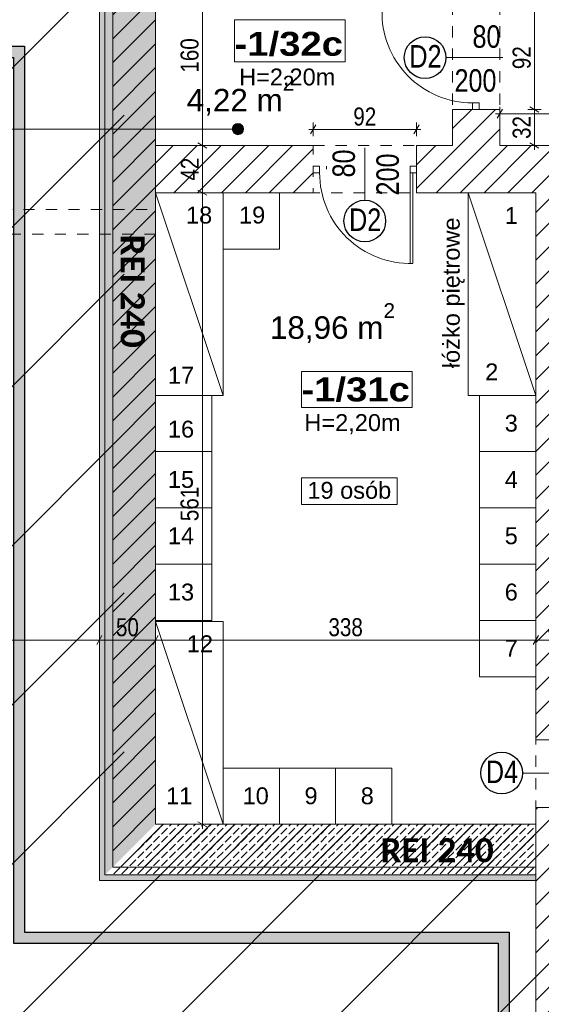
# Model space of a CAD drawing. Header units: centimetres. Extents: x 18292 to 3593338517, y 11794 to 62103.
# Tile 96 of 147: x 1796684131 to 1796684595, y 53985 to 54859. Entities that reach past the tile are written whole.
import ezdxf

# ---------------------------------------------------------------- set-up
doc = ezdxf.new("R2010")
doc.units = ezdxf.units.CM
doc.header["$MEASUREMENT"] = 0
doc.linetypes.add('Dashed-002', pattern=[20, 10, -10])
for name, color, linetype in [('410-Fundamenty', 7, 'Continuous'), ('499-Wymiary i opisy', 7, 'Continuous'), ('__PROJEKTOWANE', 7, 'Continuous'), ('__PROJEKTOWANE_WYPOSAŻENIE', 7, 'Continuous'), ('MF-NR', 7, 'Continuous'), ('MF_KRESKOWANIE', 7, 'Continuous'), ('MF_NR', 7, 'Continuous'), ('MF_OKNA', 7, 'Continuous'), ('MF_przerywana', 7, 'Continuous'), ('MF_SCIANY_KONSTR', 7, 'Continuous'), ('MF_WIDOK', 7, 'Continuous')]:
    doc.layers.add(name, color=color, linetype=linetype)
doc.styles.add('GENERATED_STYLE_2', font='txt')
doc.styles.add('GENERATED_STYLE_4', font='txt')
doc.styles.add('GENERATED_STYLE_5', font='txt')
doc.styles.add('GENERATED_STYLE_8', font='txt')
doc.dimstyles.new('GENERATED_STYLE__1', dxfattribs={"dimtxt": 16, "dimasz": 6.08, "dimexe": 0.18, "dimexo": 0.0625, "dimgap": 0.09, "dimtad": 1, "dimtih": 1, "dimtoh": 1, "dimdec": 0, "dimzin": 0, "dimdsep": 46, "dimtxsty": 'GENERATED_STYLE_4', "dimblk": 'ARROWHEAD_2', "dimblk1": 'ARROWHEAD_2', "dimblk2": 'ARROWHEAD_2', "dimcen": 0.09, "dimse1": 1, "dimse2": 1, "dimclrd": 7, "dimclre": 7, "dimclrt": 7, "dimadec": 0, "dimazin": 0, "dimtfac": 1, "dimtdec": 4, "dimtmove": 0, "dimatfit": 3, "dimfxl": 0, "dimtolj": 1, "dimtzin": 0, "dimarcsym": 0})
doc.dimstyles.new('GENERATED_STYLE__2', dxfattribs={"dimtxt": 16, "dimasz": 6.08, "dimexe": 0.18, "dimexo": 0.0625, "dimgap": 0.09, "dimtad": 1, "dimtih": 1, "dimtoh": 1, "dimdec": 0, "dimzin": 0, "dimdsep": 46, "dimtxsty": 'GENERATED_STYLE_4', "dimblk": 'ARROWHEAD_2', "dimblk1": 'ARROWHEAD_2', "dimblk2": 'ARROWHEAD_2', "dimcen": 0.09, "dimse1": 1, "dimse2": 1, "dimclrd": 7, "dimclre": 7, "dimclrt": 7, "dimadec": 0, "dimazin": 0, "dimtfac": 1, "dimtdec": 4, "dimtmove": 2, "dimatfit": 3, "dimfxl": 0, "dimtolj": 1, "dimtzin": 0, "dimarcsym": 0})
doc.dimstyles.new('GENERATED_STYLE__3', dxfattribs={"dimtxt": 16, "dimasz": 6.08, "dimexe": 0.18, "dimexo": 0.0625, "dimgap": 0.09, "dimtad": 1, "dimdec": 0, "dimzin": 0, "dimdsep": 46, "dimtxsty": 'GENERATED_STYLE_4', "dimblk": 'ARROWHEAD_2', "dimblk1": 'ARROWHEAD_2', "dimblk2": 'ARROWHEAD_2', "dimcen": 0.09, "dimse1": 1, "dimse2": 1, "dimclrd": 7, "dimclre": 7, "dimclrt": 7, "dimadec": 0, "dimazin": 0, "dimtfac": 1, "dimtdec": 4, "dimtmove": 2, "dimatfit": 3, "dimfxl": 0, "dimtolj": 1, "dimtzin": 0, "dimarcsym": 0})
doc.dimstyles.new('GENERATED_STYLE__4', dxfattribs={"dimtxt": 16, "dimasz": 6.08, "dimexe": 0.18, "dimexo": 0.0625, "dimgap": 0.09, "dimtad": 1, "dimdec": 0, "dimzin": 0, "dimdsep": 46, "dimtxsty": 'GENERATED_STYLE_4', "dimblk": 'ARROWHEAD_2', "dimblk1": 'ARROWHEAD_2', "dimblk2": 'ARROWHEAD_2', "dimcen": 0.09, "dimse1": 1, "dimse2": 1, "dimclrd": 7, "dimclre": 7, "dimclrt": 7, "dimadec": 0, "dimazin": 0, "dimtfac": 1, "dimtdec": 4, "dimtmove": 0, "dimatfit": 3, "dimfxl": 0, "dimtolj": 1, "dimtzin": 0, "dimarcsym": 0})
pattern_1 = [(45, (1801523908.342, 3898003.605), (-10.606601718, 10.606601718), [])]
pattern_2 = [(90, (1801523908.3422, 3898003.6053), (-3.4641016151, 0), [2, -4]), (90, (1801523906.6102, 3898006.6053), (-3.4641016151, 0), [2, -4]), (150, (1801523908.3422, 3898005.6053), (1.7320508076, 3), [2, -4]), (150, (1801523904.878, 3898005.6053), (1.7320508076, 3), [2, -4]), (210, (1801523908.3422, 3898003.6053), (-1.7320508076, 3), [2, -4]), (210, (1801523904.878, 3898003.6053), (-1.7320508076, 3), [2, -4])]
pattern_3 = [(45, (1801523908.342, 3898003.605), (-7.071067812, 7.071067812), [7.5, -2.5]), (45, (1801523908.342, 3898010.676), (-7.071067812, 7.071067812), [7.5, -2.5])]

# ---------------------------------------------------------------- blocks, each defined once
blk = doc.blocks.new('*D603', base_point=(1801523908.34, 3898003.61))
at = {"layer": '499-Wymiary i opisy', "color": 7, "linetype": 'Continuous', "lineweight": 13}
for p, q in [((1796684289.65, 54707.8), (1796684297.65, 54703.18)), ((1796684299.65, 54705.49), (1796684287.65, 54705.49)), ((1796684293.65, 54144.49), (1796684293.65, 54705.49)), ((1796684289.65, 54146.8), (1796684297.65, 54142.18)), ((1796684299.65, 54144.49), (1796684287.65, 54144.49)), ((1796684293.65, 54140.58), (1796684293.65, 54144.49))]:
    blk.add_line(p, q, dxfattribs=at)
at = {"layer": '499-Wymiary i opisy', "color": 7, "lineweight": 13, "insert": (1796684290.45, 54413.75), "char_height": 16, "attachment_point": 7, "rotation": 90, "style": 'GENERATED_STYLE_4'}
blk.add_mtext('\\A1;{\\pql;\\fArial Narrow|b0|i0|c238|p34;561}', dxfattribs=at)
blk = doc.blocks.new('ARROWHEAD_2')
at = {"color": 0, "linetype": 'Continuous', "lineweight": 0}
for p, q in [((0, 0), (-1, 0)), ((-0.38, -0.66), (0.38, 0.66))]:
    blk.add_line(p, q, dxfattribs=at)
blk = doc.blocks.new('*D604', base_point=(1801523908.34, 3898003.61))
at = {"layer": '499-Wymiary i opisy', "color": 7, "linetype": 'Continuous', "lineweight": 13}
for p, q in [((1796684299.65, 54747.49), (1796684287.65, 54747.49)), ((1796684289.65, 54749.8), (1796684297.65, 54745.18)), ((1796684293.65, 54705.49), (1796684293.65, 54747.49)), ((1796684289.65, 54707.8), (1796684297.65, 54703.18)), ((1796684299.65, 54705.49), (1796684287.65, 54705.49))]:
    blk.add_line(p, q, dxfattribs=at)
at = {"layer": '499-Wymiary i opisy', "color": 7, "lineweight": 13, "insert": (1796684290.45, 54716.25), "char_height": 16, "attachment_point": 7, "rotation": 90, "style": 'GENERATED_STYLE_4'}
blk.add_mtext('\\A1;{\\pql;\\fArial Narrow|b0|i0|c238|p34;42}', dxfattribs=at)
blk = doc.blocks.new('*D605', base_point=(1801523908.34, 3898003.61))
at = {"layer": '499-Wymiary i opisy', "color": 7, "linetype": 'Continuous', "lineweight": 13}
for p, q in [((1796684289.65, 54909.8), (1796684297.65, 54905.18)), ((1796684299.65, 54907.49), (1796684287.65, 54907.49)), ((1796684293.65, 54747.49), (1796684293.65, 54907.49)), ((1796684299.65, 54747.49), (1796684287.65, 54747.49)), ((1796684289.65, 54749.8), (1796684297.65, 54745.18))]:
    blk.add_line(p, q, dxfattribs=at)
at = {"layer": '499-Wymiary i opisy', "color": 7, "lineweight": 13, "insert": (1796684290.45, 54812.13), "char_height": 16, "attachment_point": 7, "rotation": 90, "style": 'GENERATED_STYLE_4'}
blk.add_mtext('\\A1;{\\pql;\\fArial Narrow|b0|i0|c238|p34;160}', dxfattribs=at)
blk = doc.blocks.new('*D619', base_point=(1801523908.34, 3898003.61))
at = {"layer": '499-Wymiary i opisy', "color": 7, "linetype": 'Continuous', "lineweight": 13}
for p, q in [((1796684518.37, 55639.09), (1796684513.75, 55631.09)), ((1796684516.06, 55629.09), (1796684516.06, 55641.09)), ((1796684516.06, 55635.09), (1796684558.06, 55635.09)), ((1796684560.37, 55639.09), (1796684555.75, 55631.09)), ((1796684558.06, 55629.09), (1796684558.06, 55641.09))]:
    blk.add_line(p, q, dxfattribs=at)
at = {"layer": '499-Wymiary i opisy', "color": 7, "lineweight": 13, "insert": (1796684526.82, 55638.29), "char_height": 16, "attachment_point": 7, "style": 'GENERATED_STYLE_4'}
blk.add_mtext('\\A1;{\\pql;\\fArial Narrow|b0|i0|c238|p34;42}', dxfattribs=at)
blk = doc.blocks.new('*D620', base_point=(1801523908.34, 3898003.61))
at = {"layer": '499-Wymiary i opisy', "color": 7, "linetype": 'Continuous', "lineweight": 13}
for p, q in [((1796684560.37, 55639.09), (1796684555.75, 55631.09)), ((1796684558.06, 55629.09), (1796684558.06, 55641.09)), ((1796684558.06, 55635.09), (1796684735.06, 55635.09)), ((1796684737.37, 55639.09), (1796684732.75, 55631.09)), ((1796684735.06, 55629.09), (1796684735.06, 55641.09))]:
    blk.add_line(p, q, dxfattribs=at)
at = {"layer": '499-Wymiary i opisy', "color": 7, "lineweight": 13, "insert": (1796684597.18, 55638.29), "char_height": 16, "attachment_point": 7, "style": 'GENERATED_STYLE_4'}
blk.add_mtext('\\A1;{\\pql;\\fArial Narrow|b0|i0|c238|p34;177}', dxfattribs=at)
blk = doc.blocks.new('*D694', base_point=(1801523908.34, 3898003.61))
at = {"layer": '499-Wymiary i opisy', "color": 7, "linetype": 'Continuous', "lineweight": 13}
for p, q in [((1796684594.88, 54779.49), (1796684582.88, 54779.49)), ((1796684584.88, 54781.8), (1796684592.88, 54777.18)), ((1796684588.88, 54747.49), (1796684588.88, 54779.49)), ((1796684594.88, 54747.49), (1796684582.88, 54747.49)), ((1796684584.88, 54749.8), (1796684592.88, 54745.18)), ((1796684588.88, 54743.58), (1796684588.88, 54747.49))]:
    blk.add_line(p, q, dxfattribs=at)
at = {"layer": '499-Wymiary i opisy', "color": 7, "lineweight": 13, "insert": (1796684585.68, 54753.25), "char_height": 16, "attachment_point": 7, "rotation": 90, "style": 'GENERATED_STYLE_4'}
blk.add_mtext('\\A1;{\\pql;\\fArial Narrow|b0|i0|c238|p34;32}', dxfattribs=at)
blk = doc.blocks.new('*D695', base_point=(1801523908.34, 3898003.61))
at = {"layer": '499-Wymiary i opisy', "color": 7, "linetype": 'Continuous', "lineweight": 13}
for p, q in [((1796684584.88, 54873.8), (1796684592.88, 54869.18)), ((1796684594.88, 54871.49), (1796684582.88, 54871.49)), ((1796684588.88, 54779.49), (1796684588.88, 54871.49)), ((1796684594.88, 54779.49), (1796684582.88, 54779.49)), ((1796684584.88, 54781.8), (1796684592.88, 54777.18))]:
    blk.add_line(p, q, dxfattribs=at)
at = {"layer": '499-Wymiary i opisy', "color": 7, "lineweight": 13, "insert": (1796684585.68, 54815.25), "char_height": 16, "attachment_point": 7, "rotation": 90, "style": 'GENERATED_STYLE_4'}
blk.add_mtext('\\A1;{\\pql;\\fArial Narrow|b0|i0|c238|p34;92}', dxfattribs=at)
blk = doc.blocks.new('*D701', base_point=(1801523908.34, 3898003.61))
at = {"layer": '499-Wymiary i opisy', "color": 7, "linetype": 'Continuous', "lineweight": 13}
for p, q in [((1796684560.37, 54779.67), (1796684555.75, 54771.67)), ((1796684558.06, 54769.67), (1796684558.06, 54781.67)), ((1796684835.37, 54779.67), (1796684830.75, 54771.67)), ((1796684833.06, 54769.67), (1796684833.06, 54781.67)), ((1796684554.14, 54775.67), (1796684558.06, 54775.67)), ((1796684558.06, 54775.67), (1796684833.06, 54775.67))]:
    blk.add_line(p, q, dxfattribs=at)
at = {"layer": '499-Wymiary i opisy', "color": 7, "lineweight": 13, "insert": (1796684680.2, 54778.87), "char_height": 16, "attachment_point": 7, "style": 'GENERATED_STYLE_4'}
blk.add_mtext('\\A1;{\\pql;\\fArial Narrow|b0|i0|c238|p34;275}', dxfattribs=at)
blk = doc.blocks.new('*D705', base_point=(1801523908.34, 3898003.61))
at = {"layer": '499-Wymiary i opisy', "color": 7, "linetype": 'Continuous', "lineweight": 13}
for p, q in [((1796684392.06, 54755.77), (1796684392.06, 54767.77)), ((1796684484.06, 54755.77), (1796684484.06, 54767.77)), ((1796684388.14, 54761.77), (1796684392.06, 54761.77)), ((1796684394.37, 54765.77), (1796684389.75, 54757.77)), ((1796684392.06, 54761.77), (1796684484.06, 54761.77)), ((1796684481.75, 54757.77), (1796684486.37, 54765.77)), ((1796684484.06, 54761.77), (1796684487.97, 54761.77))]:
    blk.add_line(p, q, dxfattribs=at)
at = {"layer": '499-Wymiary i opisy', "color": 7, "lineweight": 13, "insert": (1796684427.82, 54764.97), "char_height": 16, "attachment_point": 7, "style": 'GENERATED_STYLE_4'}
blk.add_mtext('\\A1;{\\pql;\\fArial Narrow|b0|i0|c238|p34;92}', dxfattribs=at)
blk = doc.blocks.new('*D761', base_point=(1801523908.34, 3898003.61))
at = {"layer": '499-Wymiary i opisy', "color": 7, "linetype": 'Continuous', "lineweight": 13}
for p, q in [((1796683802.06, 54302.15), (1796683802.06, 54314.15)), ((1796684202.06, 54302.15), (1796684202.06, 54314.15)), ((1796683804.37, 54312.15), (1796683799.75, 54304.15)), ((1796683802.06, 54308.15), (1796684202.06, 54308.15)), ((1796684204.37, 54312.15), (1796684199.75, 54304.15))]:
    blk.add_line(p, q, dxfattribs=at)
at = {"layer": '499-Wymiary i opisy', "color": 7, "lineweight": 13, "char_height": 16, "attachment_point": 7, "style": 'GENERATED_STYLE_4'}
for s, insert in [('\\A1;{\\pql;\\fArial Narrow|b0|i0|c238|p34;24}', (1796683804.37, 54311.35)), ('\\A1;{\\pql;\\fArial Narrow|b0|i0|c238|p34;400}', (1796683996.94, 54311.35))]:
    blk.add_mtext(s, dxfattribs=dict(at, insert=insert))
blk = doc.blocks.new('*D762', base_point=(1801523908.34, 3898003.61))
at = {"layer": '499-Wymiary i opisy', "color": 7, "linetype": 'Continuous', "lineweight": 13}
for p, q in [((1796684202.06, 54302.15), (1796684202.06, 54314.15)), ((1796684252.06, 54302.15), (1796684252.06, 54314.15)), ((1796684204.37, 54312.15), (1796684199.75, 54304.15)), ((1796684202.06, 54308.15), (1796684252.06, 54308.15)), ((1796684254.37, 54312.15), (1796684249.75, 54304.15))]:
    blk.add_line(p, q, dxfattribs=at)
at = {"layer": '499-Wymiary i opisy', "color": 7, "lineweight": 13, "insert": (1796684216.82, 54311.35), "char_height": 16, "attachment_point": 7, "style": 'GENERATED_STYLE_4'}
blk.add_mtext('\\A1;{\\pql;\\fArial Narrow|b0|i0|c238|p34;50}', dxfattribs=at)
blk = doc.blocks.new('*D763', base_point=(1801523908.34, 3898003.61))
at = {"layer": '499-Wymiary i opisy', "color": 7, "linetype": 'Continuous', "lineweight": 13}
for p, q in [((1796684252.06, 54302.15), (1796684252.06, 54314.15)), ((1796684590.06, 54302.15), (1796684590.06, 54314.15)), ((1796684254.37, 54312.15), (1796684249.75, 54304.15)), ((1796684252.06, 54308.15), (1796684590.06, 54308.15)), ((1796684592.37, 54312.15), (1796684587.75, 54304.15))]:
    blk.add_line(p, q, dxfattribs=at)
at = {"layer": '499-Wymiary i opisy', "color": 7, "lineweight": 13, "insert": (1796684405.7, 54311.35), "char_height": 16, "attachment_point": 7, "style": 'GENERATED_STYLE_4'}
blk.add_mtext('\\A1;{\\pql;\\fArial Narrow|b0|i0|c238|p34;338}', dxfattribs=at)
blk = doc.blocks.new('*D764', base_point=(1801523908.34, 3898003.61))
at = {"layer": '499-Wymiary i opisy', "color": 7, "linetype": 'Continuous', "lineweight": 13}
for p, q in [((1796684590.06, 54302.15), (1796684590.06, 54314.15)), ((1796684632.06, 54302.15), (1796684632.06, 54314.15)), ((1796684592.37, 54312.15), (1796684587.75, 54304.15)), ((1796684590.06, 54308.15), (1796684632.06, 54308.15)), ((1796684634.37, 54312.15), (1796684629.75, 54304.15))]:
    blk.add_line(p, q, dxfattribs=at)
at = {"layer": '499-Wymiary i opisy', "color": 7, "lineweight": 13, "insert": (1796684600.82, 54311.35), "char_height": 16, "attachment_point": 7, "style": 'GENERATED_STYLE_4'}
blk.add_mtext('\\A1;{\\pql;\\fArial Narrow|b0|i0|c238|p34;42}', dxfattribs=at)
blk = doc.blocks.new('*D782', base_point=(1801523908.34, 3898003.61))
at = {"layer": '499-Wymiary i opisy', "color": 7, "linetype": 'Continuous', "lineweight": 13}
for p, q in [((1796684518.37, 55007.95), (1796684513.75, 54999.95)), ((1796684516.06, 54997.95), (1796684516.06, 55009.95)), ((1796684516.06, 55003.95), (1796684558.06, 55003.95)), ((1796684560.37, 55007.95), (1796684555.75, 54999.95)), ((1796684558.06, 54997.95), (1796684558.06, 55009.95))]:
    blk.add_line(p, q, dxfattribs=at)
at = {"layer": '499-Wymiary i opisy', "color": 7, "lineweight": 13, "insert": (1796684526.82, 55007.15), "char_height": 16, "attachment_point": 7, "style": 'GENERATED_STYLE_4'}
blk.add_mtext('\\A1;{\\pql;\\fArial Narrow|b0|i0|c238|p34;42}', dxfattribs=at)
blk = doc.blocks.new('*D783', base_point=(1801523908.34, 3898003.61))
at = {"layer": '499-Wymiary i opisy', "color": 7, "linetype": 'Continuous', "lineweight": 13}
for p, q in [((1796684560.37, 55007.95), (1796684555.75, 54999.95)), ((1796684558.06, 54997.95), (1796684558.06, 55009.95)), ((1796684558.06, 55003.95), (1796685115.06, 55003.95)), ((1796685117.37, 55007.95), (1796685112.75, 54999.95)), ((1796685115.06, 54997.95), (1796685115.06, 55009.95))]:
    blk.add_line(p, q, dxfattribs=at)
at = {"layer": '499-Wymiary i opisy', "color": 7, "lineweight": 13, "insert": (1796684821.2, 55007.15), "char_height": 16, "attachment_point": 7, "style": 'GENERATED_STYLE_4'}
blk.add_mtext('\\A1;{\\pql;\\fArial Narrow|b0|i0|c238|p34;557}', dxfattribs=at)
blk = doc.blocks.new('*D811', base_point=(1801523908.34, 3898003.61))
at = {"layer": '499-Wymiary i opisy', "color": 7, "linetype": 'Continuous', "lineweight": 13}
for p, q in [((1796683746.15, 54374.67), (1796683754.15, 54370.05)), ((1796683756.15, 54372.36), (1796683744.15, 54372.36)), ((1796683750.15, 54094.49), (1796683750.15, 54372.36)), ((1796683756.15, 54094.49), (1796683744.15, 54094.49)), ((1796683746.15, 54096.8), (1796683754.15, 54092.18)), ((1796683750.15, 54090.58), (1796683750.15, 54094.49))]:
    blk.add_line(p, q, dxfattribs=at)
at = {"layer": '499-Wymiary i opisy', "color": 7, "lineweight": 13, "insert": (1796683746.95, 54218.06), "char_height": 16, "attachment_point": 7, "rotation": 90, "style": 'GENERATED_STYLE_4'}
blk.add_mtext('\\A1;{\\pql;\\fArial Narrow|b0|i0|c238|p34;278}', dxfattribs=at)

msp = doc.modelspace()

# ---------------------------------------------------------------- hatches: boundary and pattern name
at = {"layer": '410-Fundamenty', "linetype": 'Continuous', "lineweight": 0, "true_color": 0x000000}
h = msp.add_hatch(dxfattribs=at)
h.set_pattern_fill('beton_000c', color=18, style=0, pattern_type=2)
h.set_pattern_definition(pattern_3)
h.paths.add_polyline_path([(1796684227.06, 54920.49), (1796684227.06, 54119.49), (1796684252.06, 54144.49), (1796684252.06, 54945.49)])
h = msp.add_hatch(dxfattribs=at)
h.set_pattern_fill('beton_000c', color=18, style=0, pattern_type=2)
h.set_pattern_definition(pattern_3)
h.paths.add_polyline_path([(1796684222.06, 54915.49), (1796684222.06, 54114.49), (1796684227.06, 54119.49), (1796684227.06, 54920.49)])
h = msp.add_hatch(dxfattribs=at)
h.set_pattern_fill('beton_000c', color=18, style=0, pattern_type=2)
h.set_pattern_definition(pattern_3)
h.paths.add_polyline_path([(1796684207.06, 54900.49), (1796684207.06, 54099.49), (1796684222.06, 54114.49), (1796684222.06, 54915.49)])
h = msp.add_hatch(dxfattribs=at)
h.set_pattern_fill('Styropian_000c', color=18, style=0, pattern_type=2)
h.set_pattern_definition(pattern_2)
h.paths.add_polyline_path([(1796684202.06, 54895.49), (1796684202.06, 54094.49), (1796684207.06, 54099.49), (1796684207.06, 54900.49)])
h = msp.add_hatch(dxfattribs=at)
h.set_pattern_fill('beton_000c', color=18, style=0, pattern_type=2)
h.set_pattern_definition(pattern_3)
h.paths.add_polyline_path([(1796684227.06, 54119.49), (1796684590.06, 54119.49), (1796684590.06, 54144.49), (1796684252.06, 54144.49)])
h = msp.add_hatch(dxfattribs=at)
h.set_pattern_fill('beton_000c', color=18, style=0, pattern_type=2)
h.set_pattern_definition(pattern_3)
h.paths.add_polyline_path([(1796684207.06, 54099.49), (1796684590.06, 54099.49), (1796684590.06, 54114.49), (1796684222.06, 54114.49)])
h = msp.add_hatch(dxfattribs=at)
h.set_pattern_fill('beton_000c', color=18, style=0, pattern_type=2)
h.set_pattern_definition(pattern_3)
h.paths.add_polyline_path([(1796684222.06, 54114.49), (1796684590.06, 54114.49), (1796684590.06, 54119.49), (1796684227.06, 54119.49)])
h = msp.add_hatch(dxfattribs=at)
h.set_pattern_fill('Styropian_000c', color=18, style=0, pattern_type=2)
h.set_pattern_definition(pattern_2)
h.paths.add_polyline_path([(1796684202.06, 54094.49), (1796684590.06, 54094.49), (1796684590.06, 54099.49), (1796684207.06, 54099.49)])
at = {"layer": '__PROJEKTOWANE', "linetype": 'Continuous', "lineweight": 13}
h = msp.add_hatch(dxfattribs=at)
h.set_pattern_fill('Bloczki_ceramiczne_kopia_DF', color=150, style=0, pattern_type=2)
h.set_pattern_definition([(45, (1801523908.34, 3898003.61), (-70.7106781, 70.7106781), [])])
h.paths.add_polyline_path([(1796685449.06, 54617.49), (1796685749.06, 54617.49), (1796685749.06, 55810.49), (1796685468.06, 55810.49), (1796685468.06, 56706.54), (1796685828.15, 56706.54), (1796685826.23, 56167.49), (1796686106.06, 56167.49), (1796686106.06, 54260.49), (1796685806.06, 54260.49), (1796685806.06, 53759.49), (1796683867.06, 53759.49), (1796683867.06, 54560.49), (1796683568.09, 54560.49), (1796683567.07, 55446.69), (1796681848.25, 55446.61), (1796681848.25, 55792.49), (1796683924.06, 55792.49), (1796683924.06, 54917.49), (1796684224.06, 54917.49), (1796684224.06, 54116.49), (1796685449.06, 54116.49)])
at = {"layer": '__PROJEKTOWANE', "linetype": 'Continuous', "lineweight": 25}
h = msp.add_hatch(color=230, dxfattribs=at)
h.paths.add_polyline_path([(1796683649.02, 56613.92), (1796683649.02, 54825.65), (1796684125.59, 54825.65), (1796684125.59, 54038.82), (1796684556.51, 54038.82), (1796684556.51, 53475.15), (1796685205.88, 53475.15), (1796685205.88, 54038.82), (1796685545.98, 54038.82), (1796685545.98, 54541.02), (1796685838.17, 54541.02), (1796685838.17, 55897.12), (1796684573.27, 55897.12), (1796684573.27, 56613.92)])
h.paths.add_polyline_path([(1796684566.51, 53485.15), (1796684566.51, 54048.82), (1796684135.59, 54048.82), (1796684135.59, 54835.65), (1796683659.02, 54835.65), (1796683659.02, 56603.92), (1796684563.27, 56603.92), (1796684563.27, 55887.12), (1796685828.17, 55887.12), (1796685828.17, 54551.02), (1796685535.98, 54551.02), (1796685535.98, 54048.82), (1796685195.88, 54048.82), (1796685195.88, 53485.15)], flags=0)
at = {"layer": '__PROJEKTOWANE_WYPOSAŻENIE', "linetype": 'Continuous', "lineweight": 13}
msp.add_hatch(color=150, dxfattribs=at).paths.add_polyline_path([(1796684320.19, 54762.06), (1796684320.57, 54760.15), (1796684321.66, 54758.52), (1796684323.28, 54757.44), (1796684325.19, 54757.06), (1796684327.11, 54757.44), (1796684328.73, 54758.52), (1796684329.81, 54760.15), (1796684330.19, 54762.06), (1796684329.81, 54763.97), (1796684328.73, 54765.59), (1796684327.11, 54766.68), (1796684325.19, 54767.06), (1796684323.28, 54766.68), (1796684321.66, 54765.59), (1796684320.57, 54763.97)])
at = {"layer": 'MF_KRESKOWANIE', "linetype": 'Continuous', "lineweight": 13}
h = msp.add_hatch(dxfattribs=at)
h.set_pattern_fill('bloczki_ceramiczne_000c', color=250, style=0, pattern_type=2)
h.set_pattern_definition(pattern_1)
h.paths.add_polyline_path([(1796683914.06, 54907.49), (1796684214.06, 54907.49), (1796684214.06, 54896.49), (1796684214.06, 54735.49), (1796684214.06, 54106.49), (1796684282.06, 54106.49), (1796684590.06, 54106.49), (1796684590.06, 53966.49), (1796684632.06, 53966.49), (1796684913.74, 53966.49), (1796684913.74, 53894.49), (1796684913.74, 53558.49), (1796685083.74, 53558.49), (1796685083.74, 53894.49), (1796685083.74, 53966.49), (1796685083.74, 54106.49), (1796685459.06, 54106.49), (1796685459.06, 54607.49), (1796685759.06, 54607.49), (1796685759.06, 54660.49), (1796685759.06, 55820.49), (1796685440.06, 55820.49), (1796684664.06, 55820.49), (1796684664.06, 55776.49), (1796684735.06, 55776.49), (1796684735.06, 55556.49), (1796684668.06, 55556.49), (1796684658.06, 55556.49), (1796684658.06, 55514.49), (1796684878.06, 55514.49), (1796684878.06, 55556.49), (1796684777.06, 55556.49), (1796684777.06, 55776.49), (1796685115.06, 55776.49), (1796685115.06, 55556.49), (1796684958.06, 55556.49), (1796684958.06, 55514.49), (1796685157.06, 55514.49), (1796685157.06, 55776.49), (1796685421.06, 55776.49), (1796685721.06, 55776.49), (1796685721.06, 55234.49), (1796685421.06, 55234.49), (1796685157.06, 55234.49), (1796685157.06, 55434.49), (1796685115.06, 55434.49), (1796685115.06, 55393.49), (1796685115.06, 55026.49), (1796685157.06, 55026.49), (1796685157.06, 55192.49), (1796685721.06, 55192.49), (1796685721.06, 54645.49), (1796685457.06, 54645.49), (1796685457.06, 54735.49), (1796685457.06, 54747.49), (1796685157.06, 54747.49), (1796685157.06, 54934.49), (1796685115.06, 54934.49), (1796685115.06, 54747.49), (1796685115.06, 54705.49), (1796685421.06, 54705.49), (1796685421.06, 54144.49), (1796685019.06, 54144.49), (1796685019.06, 54705.49), (1796685023.06, 54705.49), (1796685023.06, 54747.49), (1796684925.06, 54747.49), (1796684925.06, 54705.49), (1796684977.06, 54705.49), (1796684977.06, 54290.49), (1796684952.06, 54290.49), (1796684967.06, 54248.49), (1796684977.06, 54248.49), (1796684977.06, 54144.49), (1796684797.06, 54144.49), (1796684797.06, 54147.49), (1796684755.06, 54147.49), (1796684755.06, 54144.49), (1796684742.06, 54144.49), (1796684742.06, 54106.49), (1796685045.74, 54106.49), (1796685045.74, 54008.49), (1796685045.74, 53894.49), (1796685045.39, 53894.49), (1796685045.39, 53600.49), (1796684955.74, 53600.49), (1796684955.74, 53894.49), (1796684955.74, 53983.49), (1796684930.74, 54008.49), (1796684632.06, 54008.49), (1796684632.06, 54106.49), (1796684682.06, 54106.49), (1796684682.06, 54144.49), (1796684632.06, 54144.49), (1796684632.06, 54159.49), (1796684590.06, 54159.49), (1796684590.06, 54144.49), (1796684252.06, 54144.49), (1796684252.06, 54705.49), (1796684392.06, 54705.49), (1796684392.06, 54747.49), (1796684252.06, 54747.49), (1796684252.06, 54907.49), (1796684516.06, 54907.49), (1796684516.06, 54871.49), (1796684558.06, 54871.49), (1796684558.06, 55099.49), (1796684516.06, 55099.49), (1796684516.06, 54945.49), (1796684262.06, 54945.49), (1796683952.06, 54945.49), (1796683952.06, 55790.1), (1796684414.6, 55790.44), (1796684414.74, 55820.49), (1796683952.06, 55820.49), (1796683928.06, 55782.49), (1796683914.06, 55782.49), (1796683914.06, 54945.49)])
h = msp.add_hatch(dxfattribs=at)
h.set_pattern_fill('bloczki_ceramiczne_000c', color=250, style=0, pattern_type=2)
h.set_pattern_definition(pattern_1)
h.paths.add_polyline_path([(1796684833.06, 54747.49), (1796684558.06, 54747.49), (1796684558.06, 54779.49), (1796684516.06, 54779.49), (1796684516.06, 54747.49), (1796684484.06, 54747.49), (1796684484.06, 54705.49), (1796684527.06, 54705.49), (1796684590.06, 54705.49), (1796684590.06, 54219.49), (1796684632.06, 54219.49), (1796684632.06, 54248.49), (1796684755.06, 54248.49), (1796684755.06, 54239.49), (1796684797.06, 54239.49), (1796684797.06, 54248.49), (1796684827.06, 54248.49), (1796684842.06, 54290.49), (1796684632.06, 54290.49), (1796684632.06, 54705.49), (1796684833.06, 54705.49)])

# ---------------------------------------------------------------- linework, layer by layer
at = {"layer": '410-Fundamenty', "color": 7, "linetype": 'Continuous', "lineweight": 13}
for p, q in [((1796684207.06, 54900.49), (1796684207.06, 54099.49)), ((1796684207.06, 54099.49), (1796684590.06, 54099.49))]:
    msp.add_line(p, q, dxfattribs=at)
at = {"layer": '410-Fundamenty', "color": 7, "linetype": 'Continuous', "lineweight": 13, "flags": 128}
for points in [[(1796684252.06, 54144.49), (1796684252.06, 54945.49)], [(1796684202.06, 54895.49), (1796684202.06, 54094.49)], [(1796684590.06, 54144.49), (1796684252.06, 54144.49)], [(1796684590.06, 54119.49), (1796684590.06, 54144.49)], [(1796684590.06, 54114.49), (1796684590.06, 54119.49)], [(1796684590.06, 54099.49), (1796684590.06, 54114.49)], [(1796684202.06, 54094.49), (1796684590.06, 54094.49)], [(1796684590.06, 54094.49), (1796684590.06, 54099.49)]]:
    msp.add_lwpolyline(points, dxfattribs=at)
at = {"layer": '__PROJEKTOWANE', "color": 230, "linetype": 'Continuous', "lineweight": 25, "flags": 128}
for points in [[(1796684556.51, 53475.15), (1796685205.88, 53475.15), (1796685205.88, 54038.82), (1796685545.98, 54038.82), (1796685545.98, 54541.02), (1796685838.17, 54541.02), (1796685838.17, 55897.12), (1796684573.27, 55897.12), (1796684573.27, 56613.92), (1796683649.05, 56613.92), (1796683649.05, 54825.65), (1796684125.59, 54825.65), (1796684125.59, 54038.82), (1796684556.51, 54038.82)], [(1796684566.51, 53485.15), (1796685195.88, 53485.15), (1796685195.88, 54048.82), (1796685535.98, 54048.82), (1796685535.98, 54551.02), (1796685828.17, 54551.02), (1796685828.17, 55887.12), (1796684563.27, 55887.12), (1796684563.27, 56603.92), (1796683659.02, 56603.92), (1796683659.02, 54835.65), (1796684135.59, 54835.65), (1796684135.59, 54048.82), (1796684566.51, 54048.82)]]:
    msp.add_lwpolyline(points, close=True, dxfattribs=at)
at = {"layer": '__PROJEKTOWANE', "color": 7, "linetype": 'Continuous', "lineweight": 25}
for centre in [(1796684491.64, 54825.49), (1796684438.04, 54680.39), (1796684559.68, 54189.98)]:
    msp.add_circle(centre, 18.52, dxfattribs=at)
at = {"layer": '__PROJEKTOWANE_WYPOSAŻENIE', "color": 150, "linetype": 'Continuous', "lineweight": 13}
msp.add_line((1796683888.06, 54762.06), (1796684320.19, 54762.06), dxfattribs=at)
at = {"layer": '__PROJEKTOWANE_WYPOSAŻENIE', "color": 7, "linetype": 'Continuous', "lineweight": 13}
for p, q in [((1796684312.06, 54525.49), (1796684252.06, 54705.49)), ((1796684590.06, 54525.49), (1796684530.06, 54705.49)), ((1796684312.06, 54144.49), (1796684252.06, 54324.49))]:
    msp.add_line(p, q, dxfattribs=at)
at = {"layer": '__PROJEKTOWANE_WYPOSAŻENIE', "color": 7, "linetype": 'Continuous', "lineweight": 13, "flags": 128}
for points in [[(1796684252.06, 54525.49), (1796684312.06, 54525.49), (1796684312.06, 54705.49), (1796684252.06, 54705.49)], [(1796684362.06, 54705.49), (1796684312.06, 54705.49), (1796684312.06, 54655.49), (1796684362.06, 54655.49)], [(1796684530.06, 54525.49), (1796684590.06, 54525.49), (1796684590.06, 54705.49), (1796684530.06, 54705.49)], [(1796684252.06, 54525.49), (1796684252.06, 54475.49), (1796684302.06, 54475.49), (1796684302.06, 54525.49)], [(1796684590.06, 54475.49), (1796684590.06, 54525.49), (1796684540.06, 54525.49), (1796684540.06, 54475.49)], [(1796684252.06, 54475.49), (1796684252.06, 54425.49), (1796684302.06, 54425.49), (1796684302.06, 54475.49)], [(1796684590.06, 54425.49), (1796684590.06, 54475.49), (1796684540.06, 54475.49), (1796684540.06, 54425.49)], [(1796684252.06, 54425.49), (1796684252.06, 54375.49), (1796684302.06, 54375.49), (1796684302.06, 54425.49)], [(1796684590.06, 54375.49), (1796684590.06, 54425.49), (1796684540.06, 54425.49), (1796684540.06, 54375.49)], [(1796684252.06, 54375.49), (1796684252.06, 54325.49), (1796684302.06, 54325.49), (1796684302.06, 54375.49)], [(1796684590.06, 54325.49), (1796684590.06, 54375.49), (1796684540.06, 54375.49), (1796684540.06, 54325.49)], [(1796684252.06, 54144.49), (1796684312.06, 54144.49), (1796684312.06, 54324.49), (1796684252.06, 54324.49)], [(1796684590.06, 54275.49), (1796684590.06, 54325.49), (1796684540.06, 54325.49), (1796684540.06, 54275.49)], [(1796684362.06, 54144.49), (1796684312.06, 54144.49), (1796684312.06, 54194.49), (1796684362.06, 54194.49)], [(1796684412.06, 54144.49), (1796684362.06, 54144.49), (1796684362.06, 54194.49), (1796684412.06, 54194.49)], [(1796684462.06, 54144.49), (1796684412.06, 54144.49), (1796684412.06, 54194.49), (1796684462.06, 54194.49)]]:
    msp.add_lwpolyline(points, close=True, dxfattribs=at)
at = {"layer": '__PROJEKTOWANE_WYPOSAŻENIE', "color": 7, "linetype": 'Dashed-002', "lineweight": 13, "flags": 128}
for points in [[(1796683914.53, 54690.74), (1796684252.06, 54690.74)], [(1796683902.33, 54668.8), (1796684252.06, 54668.8)]]:
    msp.add_lwpolyline(points, dxfattribs=at)
at = {"layer": '__PROJEKTOWANE_WYPOSAŻENIE', "color": 150, "linetype": 'Continuous', "lineweight": 13, "flags": 128}
msp.add_lwpolyline([(1796684381.77, 54452.1), (1796684466.74, 54452.1), (1796684466.74, 54428.53), (1796684381.77, 54428.53)], close=True, dxfattribs=at)
at = {"layer": '__PROJEKTOWANE_WYPOSAŻENIE', "color": 150, "linetype": 'Continuous', "lineweight": 13}
msp.add_circle((1796684325.19, 54762.06), 5, dxfattribs=at)
at = {"layer": 'MF-NR', "color": 7, "linetype": 'Continuous', "lineweight": 13}
for p, q in [((1796684322.33, 54859.05), (1796684415.67, 54859.05)), ((1796684322.33, 54827.16), (1796684322.33, 54859.05)), ((1796684420.67, 54853.64), (1796684420.67, 54821.75)), ((1796684381.77, 54546.64), (1796684475.11, 54546.64)), ((1796684381.77, 54514.75), (1796684381.77, 54546.64)), ((1796684480.11, 54546.64), (1796684480.11, 54514.75))]:
    msp.add_line(p, q, dxfattribs=at)
at = {"layer": 'MF-NR', "color": 7, "linetype": 'Continuous', "lineweight": 13, "flags": 128}
for points in [[(1796684415.67, 54821.75), (1796684322.33, 54821.75)], [(1796684475.11, 54514.75), (1796684381.77, 54514.75)]]:
    msp.add_lwpolyline(points, dxfattribs=at)
at = {"layer": 'MF_OKNA', "color": 7, "linetype": 'Continuous', "lineweight": 13}
for p, q in [((1796684510.15, 54825.49), (1796684560.84, 54825.49)), ((1796684539.56, 54785.24), (1796684533.81, 54785.24)), ((1796684533.81, 54785.24), (1796684533.81, 54779.49)), ((1796684539.56, 54779.49), (1796684539.56, 54785.24)), ((1796684537.06, 54779.49), (1796684539.56, 54779.49)), ((1796684438.04, 54698.91), (1796684438.04, 54745.52)), ((1796684392.06, 54728.99), (1796684397.81, 54728.99)), ((1796684397.81, 54728.99), (1796684397.81, 54723.24)), ((1796684404.06, 54726.49), (1796684404.06, 54728.99)), ((1796684484.06, 54728.99), (1796684478.31, 54728.99)), ((1796684478.31, 54728.99), (1796684478.31, 54723.24)), ((1796684484.06, 54726.49), (1796684484.06, 54728.99)), ((1796684397.81, 54723.24), (1796684392.06, 54723.24)), ((1796684478.31, 54723.24), (1796684484.06, 54723.24)), ((1796684478.31, 54723.24), (1796684478.31, 54642.74)), ((1796684480.61, 54723.24), (1796684480.61, 54642.78)), ((1796684636.25, 54189.98), (1796684578.19, 54189.98))]:
    msp.add_line(p, q, dxfattribs=at)
for centre, start, end in [((1796684533.81, 54865.74), 178.36275, 270), ((1796684478.31, 54723.24), 180, 271.63725)]:
    msp.add_arc(centre, 80.5, start, end, dxfattribs=at)
at = {"layer": 'MF_przerywana', "color": 7, "linetype": 'Dashed-002', "lineweight": 13, "flags": 128}
for points in [[(1796684516.06, 54871.49), (1796684558.06, 54871.49), (1796684558.06, 54779.49), (1796684516.06, 54779.49)], [(1796684392.06, 54747.49), (1796684484.06, 54747.49), (1796684484.06, 54705.49), (1796684392.06, 54705.49)], [(1796684590.06, 54219.49), (1796684632.06, 54219.49), (1796684632.06, 54159.49), (1796684590.06, 54159.49)]]:
    msp.add_lwpolyline(points, close=True, dxfattribs=at)
at = {"layer": 'MF_SCIANY_KONSTR', "color": 7, "linetype": 'Continuous', "lineweight": 13}
for p, q in [((1796684252.06, 54747.49), (1796684252.06, 54907.49)), ((1796684214.06, 54735.49), (1796684214.06, 54896.49)), ((1796684214.06, 54896.49), (1796684214.06, 54707.49)), ((1796684516.06, 54779.49), (1796684516.06, 54747.49)), ((1796684558.06, 54779.49), (1796684516.06, 54779.49)), ((1796684558.06, 54779.49), (1796684558.06, 54747.49)), ((1796684252.06, 54747.49), (1796684392.06, 54747.49)), ((1796684484.06, 54747.49), (1796684484.06, 54705.49)), ((1796684484.06, 54747.49), (1796684516.06, 54747.49)), ((1796684558.06, 54747.49), (1796684833.06, 54747.49)), ((1796684214.06, 54735.49), (1796684214.06, 54106.49)), ((1796684252.06, 54705.49), (1796684252.06, 54144.49)), ((1796684392.06, 54705.49), (1796684252.06, 54705.49)), ((1796684527.06, 54705.49), (1796684484.06, 54705.49)), ((1796684527.06, 54705.49), (1796684590.06, 54705.49)), ((1796684590.06, 54705.49), (1796684590.06, 54219.49)), ((1796684590.06, 54219.49), (1796684632.06, 54219.49)), ((1796684590.06, 54159.49), (1796684590.06, 54144.49)), ((1796684590.06, 54159.49), (1796684632.06, 54159.49)), ((1796684252.06, 54144.49), (1796684590.06, 54144.49)), ((1796684214.06, 54106.49), (1796684282.06, 54106.49)), ((1796684282.06, 54106.49), (1796684590.06, 54106.49)), ((1796684590.06, 54106.49), (1796684590.06, 53966.49))]:
    msp.add_line(p, q, dxfattribs=at)
at = {"layer": 'MF_WIDOK', "color": 5, "linetype": 'Continuous', "lineweight": 15, "flags": 128}
for points in [[(1796684322.33, 54859.05), (1796684420.67, 54859.05), (1796684420.67, 54821.75), (1796684322.33, 54821.75)], [(1796684381.77, 54546.64), (1796684480.11, 54546.64), (1796684480.11, 54514.75), (1796684381.77, 54514.75)]]:
    msp.add_lwpolyline(points, close=True, dxfattribs=at)

# ---------------------------------------------------------------- texts
at = {"layer": '__PROJEKTOWANE', "color": 7, "linetype": 'Continuous', "lineweight": 13, "char_height": 15, "attachment_point": 2, "style": 'GENERATED_STYLE_2'}
for insert in [(1796684369.06, 54815.81), (1796684427.1, 54508.81)]:
    msp.add_mtext('\\A1;{\\pqc;\\fArial|b0|i0|c238|p38;H=2,20m}', dxfattribs=dict(at, insert=insert))
at = {"layer": '__PROJEKTOWANE', "color": 150, "lineweight": 13, "char_height": 20, "attachment_point": 7, "style": 'GENERATED_STYLE_2'}
for s, insert in [('{\\fArial|b0|i0|c238|p38;4,22 m{\\H0.66x;\\S2^  ;}}', (1796684279.69, 54773.99)), ('{\\fArial|b0|i0|c238|p38;18,96 m{\\H0.66x;\\S2^  ;}}', (1796684353.69, 54571.99))]:
    msp.add_mtext(s, dxfattribs=dict(at, insert=insert))
at = {"layer": '__PROJEKTOWANE', "color": 1, "linetype": 'Continuous', "lineweight": 13, "insert": (1796684220.92, 54668.23), "char_height": 21.2625, "attachment_point": 7, "rotation": 270, "style": 'GENERATED_STYLE_8'}
msp.add_mtext('\\A1;{\\pql;\\fCalibri Light|b1|i0|c238|p34;REI 240}', dxfattribs=at)
at = {"layer": '__PROJEKTOWANE', "color": 1, "linetype": 'Continuous', "lineweight": 13, "insert": (1796684452.12, 54110.61), "char_height": 21.2625, "attachment_point": 7, "style": 'GENERATED_STYLE_8'}
msp.add_mtext('\\A1;{\\pql;\\fCalibri Light|b1|i0|c238|p34;REI 240}', dxfattribs=at)
at = {"layer": '__PROJEKTOWANE_WYPOSAŻENIE', "color": 150, "linetype": 'Continuous', "lineweight": 13, "insert": (1796684507.38, 54616.59), "char_height": 15, "attachment_point": 2, "rotation": 90, "style": 'GENERATED_STYLE_2'}
msp.add_mtext('\\A1;{\\pqc;\\fArial|b0|i0|c238|p38;łóżko piętrowe}', dxfattribs=at)
at = {"layer": '__PROJEKTOWANE_WYPOSAŻENIE', "color": 150, "linetype": 'Continuous', "lineweight": 13, "char_height": 15, "attachment_point": 2, "style": 'GENERATED_STYLE_2'}
for s, insert in [('\\A1;{\\pqc;\\fArial|b0|i0|c238|p38;18}', (1796684290.71, 54693.16)), ('\\A1;{\\pqc;\\fArial|b0|i0|c238|p38;19}', (1796684337.87, 54693.16)), ('\\A1;{\\pqc;\\fArial|b0|i0|c238|p38;1}', (1796684568.31, 54692.83)), ('\\A1;{\\pqc;\\fArial|b0|i0|c238|p38;17}', (1796684274.64, 54550.87)), ('\\A1;{\\pqc;\\fArial|b0|i0|c238|p38;2}', (1796684550.87, 54553.87)), ('\\A1;{\\pqc;\\fArial|b0|i0|c238|p38;3}', (1796684568.25, 54508.3)), ('\\A1;{\\pqc;\\fArial|b0|i0|c238|p38;16}', (1796684274.64, 54503.03)), ('\\A1;{\\pqc;\\fArial|b0|i0|c238|p38;15}', (1796684274.64, 54458.3)), ('\\A1;{\\pqc;\\fArial|b0|i0|c238|p38;4}', (1796684568.25, 54458.3)), ('\\A1;{\\pqc;\\fArial|b0|i0|c238|p38;19 osób}', (1796684424.26, 54448.67)), ('\\A1;{\\pqc;\\fArial|b0|i0|c238|p38;14}', (1796684274.64, 54408.3)), ('\\A1;{\\pqc;\\fArial|b0|i0|c238|p38;5}', (1796684568.25, 54408.3)), ('\\A1;{\\pqc;\\fArial|b0|i0|c238|p38;13}', (1796684274.64, 54358.3)), ('\\A1;{\\pqc;\\fArial|b0|i0|c238|p38;6}', (1796684568.25, 54358.3)), ('\\A1;{\\pqc;\\fArial|b0|i0|c238|p38;12}', (1796684291.47, 54312.35)), ('\\A1;{\\pqc;\\fArial|b0|i0|c238|p38;7}', (1796684568.25, 54308.3)), ('\\A1;{\\pqc;\\fArial|b0|i0|c238|p38;11}', (1796684273.06, 54177.3)), ('\\A1;{\\pqc;\\fArial|b0|i0|c238|p38;10}', (1796684341.04, 54177.3)), ('\\A1;{\\pqc;\\fArial|b0|i0|c238|p38;9}', (1796684390.25, 54177.3)), ('\\A1;{\\pqc;\\fArial|b0|i0|c238|p38;8}', (1796684440.25, 54177.3))]:
    msp.add_mtext(s, dxfattribs=dict(at, insert=insert))
at = {"layer": 'MF_NR', "color": 7, "linetype": 'Continuous', "lineweight": 13, "char_height": 21.2625, "attachment_point": 7, "style": 'GENERATED_STYLE_5'}
for s, insert in [('\\A1;{\\pql;\\fArial Black|b0|i0|c238|p38;-1/32c}', (1796684322.24, 54826.52)), ('\\A1;{\\pql;\\fArial Black|b0|i0|c238|p38;-1/31c}', (1796684381.68, 54519.52))]:
    msp.add_mtext(s, dxfattribs=dict(at, insert=insert))
at = {"layer": 'MF_OKNA', "color": 7, "linetype": 'Continuous', "lineweight": 13, "char_height": 20, "attachment_point": 4, "style": 'GENERATED_STYLE_2'}
for s, insert in [('\\A1;{\\W0.800000x;\\pql;\\fArial|b0|i0|c238|p38;80}', (1796684533.77, 54844.1)), ('\\A1;{\\W0.800000x;\\pql;\\fArial|b0|i0|c238|p38;D2}', (1796684477.67, 54826.64)), ('\\A1;{\\W0.800000x;\\pql;\\fArial|b0|i0|c238|p38;200}', (1796684517.79, 54805.07)), ('\\A1;{\\W0.800000x;\\pql;\\fArial|b0|i0|c238|p38;D2}', (1796684424.07, 54681.53)), ('\\A1;{\\W0.800000x;\\pql;\\fArial|b0|i0|c238|p38;D4}', (1796684545.71, 54191.12))]:
    msp.add_mtext(s, dxfattribs=dict(at, insert=insert))
at = {"layer": 'MF_OKNA', "color": 7, "linetype": 'Continuous', "lineweight": 13, "char_height": 20, "attachment_point": 4, "rotation": 90, "style": 'GENERATED_STYLE_2'}
for s, insert in [('\\A1;{\\W0.800000x;\\pql;\\fArial|b0|i0|c238|p38;80}', (1796684419.43, 54719.05)), ('\\A1;{\\W0.800000x;\\pql;\\fArial|b0|i0|c238|p38;200}', (1796684458.46, 54703.06))]:
    msp.add_mtext(s, dxfattribs=dict(at, insert=insert))

# ---------------------------------------------------------------- dimensions: what is measured, and where the dimension line sits
at = {"layer": '499-Wymiary i opisy', "color": 7, "linetype": 'Continuous', "lineweight": 13}
for base, p1, p2, dimstyle, picture, middle in [((1796684558.06, 55635.09), (1796684516.06, 54945.49), (1796684558.06, 54747.49), 'GENERATED_STYLE__1', '*D619', (1796684539.01, 55646.29)), ((1796684735.06, 55635.09), (1796684558.06, 54747.49), (1796684735.06, 55556.49), 'GENERATED_STYLE__2', '*D620', (1796684615.48, 55646.29)), ((1796684558.06, 55003.95), (1796684516.06, 54945.49), (1796684558.06, 54747.49), 'GENERATED_STYLE__1', '*D782', (1796684539.01, 55015.15)), ((1796685115.06, 55003.95), (1796684558.06, 54747.49), (1796685115.06, 54747.49), 'GENERATED_STYLE__1', '*D783', (1796684839.49, 55015.15)), ((1796684833.06, 54775.67), (1796684558.06, 54747.49), (1796684833.06, 54747.49), 'GENERATED_STYLE__1', '*D701', (1796684698.49, 54786.87)), ((1796684484.06, 54761.77), (1796684392.06, 54747.49), (1796684484.06, 54747.49), 'GENERATED_STYLE__1', '*D705', (1796684440.01, 54772.97)), ((1796684202.06, 54308.15), (1796683802.06, 54372.36), (1796684202.06, 54094.49), 'GENERATED_STYLE__1', '*D761', (1796684015.23, 54319.35)), ((1796684252.06, 54308.15), (1796684202.06, 54094.49), (1796684252.06, 54144.49), 'GENERATED_STYLE__1', '*D762', (1796684229.01, 54319.35)), ((1796684590.06, 54308.15), (1796684252.06, 54144.49), (1796684590.06, 54144.49), 'GENERATED_STYLE__1', '*D763', (1796684423.99, 54319.35)), ((1796684632.06, 54308.15), (1796684590.06, 54144.49), (1796684632.06, 54290.49), 'GENERATED_STYLE__1', '*D764', (1796684613.01, 54319.35))]:
    dim = msp.add_linear_dim(base=base, p1=p1, p2=p2, dimstyle=dimstyle, dxfattribs=at)
    dim.commit()
    dim.dimension.update_dxf_attribs({"geometry": picture, "text_midpoint": middle, "dimtype": 160})
for base, p1, p2, dimstyle, picture, middle in [((1796684293.65, 54907.49), (1796684252.06, 54747.49), (1796684252.06, 54907.49), 'GENERATED_STYLE__4', '*D605', (1796684282.45, 54830.43)), ((1796684588.88, 54871.49), (1796684558.06, 54779.49), (1796684558.06, 54871.49), 'GENERATED_STYLE__4', '*D695', (1796684577.68, 54827.45)), ((1796684588.88, 54779.49), (1796684558.06, 54747.49), (1796684558.06, 54779.49), 'GENERATED_STYLE__4', '*D694', (1796684577.68, 54765.45)), ((1796684293.65, 54747.49), (1796684252.06, 54705.49), (1796684252.06, 54747.49), 'GENERATED_STYLE__4', '*D604', (1796684282.45, 54728.45)), ((1796684293.65, 54705.49), (1796684252.06, 54144.49), (1796684252.06, 54705.49), 'GENERATED_STYLE__3', '*D603', (1796684282.45, 54432.05)), ((1796683750.15, 54372.36), (1796684202.06, 54094.49), (1796683802.06, 54372.36), 'GENERATED_STYLE__4', '*D811', (1796683738.95, 54236.36))]:
    dim = msp.add_linear_dim(base=base, p1=p1, p2=p2, angle=90, dimstyle=dimstyle, dxfattribs=at)
    dim.commit()
    dim.dimension.update_dxf_attribs({"geometry": picture, "text_midpoint": middle, "dimtype": 160, "text_rotation": 90})

doc.saveas('drawing.dxf')
